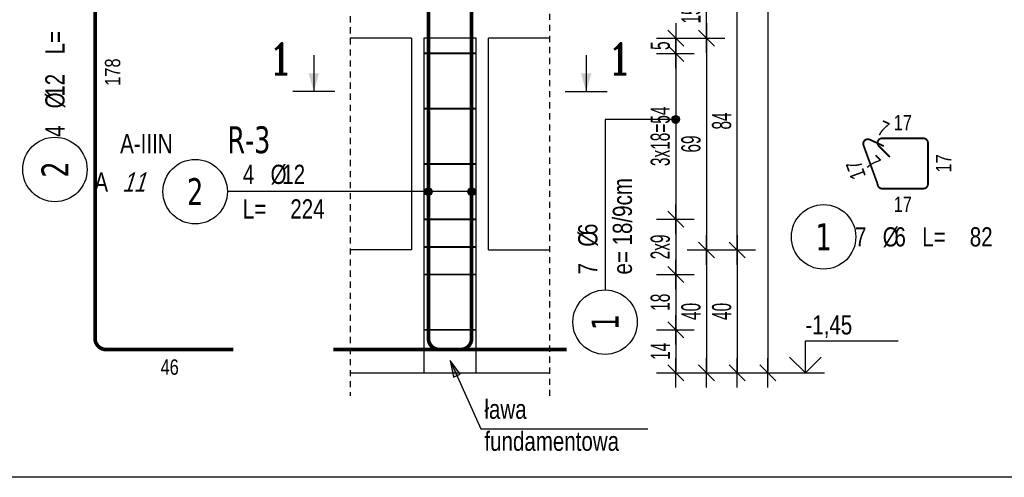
# Model space of a CAD drawing. Header units: millimetres. Extents: x 11988 to 14650, y -1596 to 604.
# Tile 7 of 38: x 12641 to 12962, y -982 to -833. Entities that reach past the tile are written whole.
import ezdxf
from ezdxf.enums import TextEntityAlignment as Align

# ---------------------------------------------------------------- set-up
doc = ezdxf.new("R2010")
doc.units = ezdxf.units.MM
doc.header["$LTSCALE"] = 10
doc.linetypes.add('MP', pattern=[0.36, 0.2, -0.16])
for name, color, linetype in [('BA_txg', 3, 'Continuous'), ('BA_wic', 1, 'Continuous'), ('BA_wis', 2, 'Continuous'), ('BA_wym', 1, 'Continuous'), ('BZ_kot', 7, 'Continuous'), ('BZ_odn', 1, 'Continuous'), ('BZ_opi1', 7, 'Continuous'), ('BZ_opi2', 4, 'Continuous'), ('BZ_opi3', 30, 'Continuous'), ('BZ_opi4', 53, 'Continuous'), ('BZ_P_roz', 11, 'Continuous'), ('BZ_P_wid', 3, 'Continuous'), ('BZ_P_wyc', 134, 'Continuous'), ('BZ_txs', 2, 'Continuous'), ('BZ_wym', 1, 'Continuous')]:
    doc.layers.add(name, color=color, linetype=linetype)
for name, color, linetype, plot in [('BZ_obroz', 137, 'Continuous', False), ('BZ_obw', 230, 'Continuous', False), ('BZ_pom', 6, 'Continuous', False)]:
    doc.layers.add(name, color=color, linetype=linetype, plot=plot)
doc.styles.add('BIKTBG', font='tahoma.ttf', dxfattribs={"width": 0.85})
doc.styles.add('BIKTC', font='bikromsw.shx', dxfattribs={"width": 0.85})
doc.styles.add('BIKTS', font='bikromsw.shx', dxfattribs={"width": 0.8})
doc.styles.add('BIKWYM', font='bikromsw.shx', dxfattribs={"width": 0.6})
doc.styles.add('ROMANC', font='ROMANC.SHX')
doc.dimstyles.new('BA_KR_25_cm', dxfattribs={"dimscale": 0.25, "dimtxt": 25, "dimasz": 1.666667, "dimexe": 24, "dimexo": 0, "dimgap": 0, "dimtad": 0, "dimdec": 1, "dimrnd": 0.5, "dimzin": 9, "dimdsep": 46, "dimtxsty": 'BIKWYM', "dimblk": 'WYM-KR', "dimcen": 0, "dimdle": 20, "dimclrd": 256, "dimclre": 256, "dimclrt": 2, "dimadec": 0, "dimazin": 0, "dimtfac": 0.033333, "dimtdec": 1, "dimtmove": 0, "dimatfit": 3, "dimldrblk": 'WYM-KR', "dimfxl": 25, "dimfxlon": 1, "dimtvp": 0.8, "dimtolj": 1, "dimarcsym": 0})
doc.dimstyles.new('BZ_KP_25_cm', dxfattribs={"dimscale": 0.25, "dimtxt": 25, "dimasz": 1.666667, "dimexe": 24, "dimexo": 0, "dimgap": 0, "dimtad": 0, "dimdec": 1, "dimrnd": 0.5, "dimzin": 9, "dimdsep": 46, "dimtxsty": 'BIKWYM', "dimblk": 'WYM-KR', "dimblk1": 'WYM-KP', "dimblk2": 'WYM-KP', "dimsah": 1, "dimcen": 0, "dimdle": 20, "dimclrd": 256, "dimclre": 256, "dimclrt": 7, "dimadec": 0, "dimazin": 0, "dimtfac": 0.033333, "dimtdec": 1, "dimtmove": 0, "dimatfit": 3, "dimldrblk": 'WYM-KP', "dimfxl": 1, "dimtvp": 0.8, "dimtolj": 1, "dimarcsym": 0})
doc.dimstyles.new('BZ_ST_25_cm', dxfattribs={"dimscale": 0.25, "dimtxt": 25, "dimasz": 1.666667, "dimexe": 24, "dimexo": 0, "dimgap": 0, "dimtad": 0, "dimdec": 1, "dimrnd": 0.5, "dimdsep": 46, "dimtxsty": 'BIKWYM', "dimblk": 'WYM-ST', "dimcen": 0, "dimdle": 20, "dimclrd": 256, "dimclre": 256, "dimclrt": 7, "dimadec": 0, "dimazin": 0, "dimtfac": 0.033333, "dimtdec": 1, "dimtix": 1, "dimtmove": 2, "dimatfit": 3, "dimldrblk": 'WYM-ST', "dimfxl": 1, "dimtvp": 0.8, "dimtolj": 1, "dimtzin": 0, "dimarcsym": 0})

# ---------------------------------------------------------------- blocks, each defined once
blk = doc.blocks.new('ST2')
blk.add_line((13.77, 0), (0, 0))
blk.add_solid([(6.84, -1.95), (6.84, 1.95), (0, 0)])
blk = doc.blocks.new('eprzh')
blk.add_line((-47.9, 0), (47.9, 0))
at = {"xscale": 6, "yscale": 6, "zscale": 6, "rotation": 90}
blk.add_blockref('ST2', (0, 0), dxfattribs=at)
at = {"style": 'ROMANC'}
blk.add_attdef('PRZ', text='', height=70, dxfattribs=at).set_placement((76, 39.4), align=Align.CENTER)
blk = doc.blocks.new('WYM-ST')
blk.add_hatch(color=256).paths.add_polyline_path([(-13, 2.88), (0, 0), (-13, -2.88)])
blk.add_lwpolyline([(0, 0), (-13, 2.88), (-13, -2.88), (0, 0)])
blk = doc.blocks.new('WYM-KP')
blk.add_hatch(color=256).paths.add_polyline_path([(3, 0, 1), (-3, 0, 1)])
blk.add_circle((0, 0), 3)
blk = doc.blocks.new('WYM-KR')
at = {"linetype": 'ByBlock'}
blk.add_line((11.52, 0), (-11.52, 0), dxfattribs=at)
at = {"color": 7, "linetype": 'ByBlock'}
blk.add_line((6.24, 6.24), (-6.24, -6.24), dxfattribs=at)
blk = doc.blocks.new('bik_BlkOpPret', base_point=(608.5, -87.83))
at = {"layer": 'BZ_opi1', "style": 'BIKTS', "width": 0.8}
for tag, p in [('SZTUK', (567.31, -85.33)), ('PRZEDR_FI', (581.12, -85.33)), ('PRZEKROJ', (584.93, -85.33)), ('PRZEDR_L', (567.31, -96.58)), ('DLUGOSC', (582.78, -96.58)), ('UWAGA', (567.31, -105.33))]:
    blk.add_attdef(tag, p, '', height=6.25, dxfattribs=at)
at = {"layer": 'BZ_opi2', "style": 'BIKTBG', "width": 0.8}
blk.add_attdef('NUMER', text='', height=8.75, dxfattribs=at).set_placement((551.81, -87.83), align=Align.MIDDLE_CENTER)
at = {"layer": 'BZ_pom', "width": 0.8}
for tag, p, height, style in [('POZYCJA', (562.31, -75.33), 8.75, 'BIKTBG'), ('GATUNEK', (526.97, -75.33), 6.25, 'BIKTS'), ('METODA_L', (520.17, -87.83), 6.25, 'BIKTS'), ('EURO_KOD', (529.45, -87.83), 6.25, 'BIKTS')]:
    blk.add_attdef(tag, p, '', height=height, dxfattribs=dict(at, style=style))
at = {"layer": 'BZ_wym', "width": 0.8}
for tag, p, height, style, flags in [('PRZEDR_NR', (567.31, -114.71), 8.75, 'BIKTBG', 1), ('PRZEDR_SZT', (567.31, -124.08), 6.25, 'BIKTS', 1), ('TYP_PRETA', (567.31, -133.46), 6.25, 'BIKTS', 3), ('EURO_KOD_SEGMENTY', (580.88, -142.83), 6.25, 'BIKTS', 3), ('HAK_1', (567.31, -152.21), 6.25, 'BIKTS', 3), ('HAK_2', (567.31, -161.58), 6.25, 'BIKTS', 3), ('ID', (567.31, -170.96), 6.25, 'BIKTS', 3), ('ID_C', (567.31, -180.33), 6.25, 'BIKTS', 3), ('b_atr_0', (567.31, -189.71), 6.25, 'BIKTS', 3)]:
    blk.add_attdef(tag, p, '', height=height, dxfattribs=dict(at, style=style, flags=flags))
blk = doc.blocks.new('*D146')
at = {"layer": 'BA_wym', "lineweight": -2}
for p, q in [((12848.67, -934.34), (12860.92, -934.34)), ((12854.92, -934.76), (12854.92, -947.92)), ((12848.67, -948.34), (12860.92, -948.34))]:
    blk.add_line(p, q, dxfattribs=at)
at = {"layer": 'Defpoints', "color": 0}
for p in [(12789.92, -934.34), (12813.92, -948.34), (12854.92, -948.34)]:
    blk.add_point(p, dxfattribs=at)
at = {"layer": 'BA_wym', "lineweight": -2, "xscale": 0.4166666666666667, "yscale": 0.4166666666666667, "zscale": 0.4166666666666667}
for p, rotation in [((12854.92, -934.34), 90), ((12854.92, -948.34), 270)]:
    blk.add_blockref('WYM-KR', p, dxfattribs=dict(at, rotation=rotation))
at = {"layer": 'BA_wym', "color": 2, "insert": (12849.92, -941.34), "char_height": 6.25, "attachment_point": 5, "rotation": 90, "style": 'BIKWYM'}
blk.add_mtext('\\A1;14', dxfattribs=at)
blk = doc.blocks.new('*D147')
at = {"layer": 'BA_wym', "lineweight": -2}
for p, q in [((12848.67, -844.34), (12860.92, -844.34)), ((12854.92, -844.76), (12854.92, -897.92)), ((12848.67, -898.34), (12860.92, -898.34))]:
    blk.add_line(p, q, dxfattribs=at)
at = {"layer": 'Defpoints', "color": 0}
for p in [(12789.92, -844.34), (12789.92, -898.34), (12854.92, -898.34)]:
    blk.add_point(p, dxfattribs=at)
at = {"layer": 'BA_wym', "lineweight": -2, "xscale": 0.4166666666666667, "yscale": 0.4166666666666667, "zscale": 0.4166666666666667}
for p, rotation in [((12854.92, -844.34), 90), ((12854.92, -898.34), 270)]:
    blk.add_blockref('WYM-KR', p, dxfattribs=dict(at, rotation=rotation))
at = {"layer": 'BA_wym', "color": 2, "insert": (12849.92, -871.34), "char_height": 6.25, "attachment_point": 5, "rotation": 90, "style": 'BIKWYM'}
blk.add_mtext('\\A1;3x18=54', dxfattribs=at)
blk = doc.blocks.new('*D148')
at = {"layer": 'BA_wym', "lineweight": -2}
for p, q in [((12848.67, -839.34), (12860.92, -839.34)), ((12854.92, -843.92), (12854.92, -839.76)), ((12848.67, -844.34), (12860.92, -844.34))]:
    blk.add_line(p, q, dxfattribs=at)
at = {"layer": 'Defpoints', "color": 0}
for p in [(12813.92, -839.34), (12854.92, -839.34), (12789.92, -844.34)]:
    blk.add_point(p, dxfattribs=at)
at = {"layer": 'BA_wym', "lineweight": -2, "xscale": 0.4166666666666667, "yscale": 0.4166666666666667, "zscale": 0.4166666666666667}
for p, rotation in [((12854.92, -839.34), 90), ((12854.92, -844.34), 270)]:
    blk.add_blockref('WYM-KR', p, dxfattribs=dict(at, rotation=rotation))
at = {"layer": 'BA_wym', "color": 2, "insert": (12849.92, -841.84), "char_height": 6.25, "attachment_point": 5, "rotation": 90, "style": 'BIKWYM'}
blk.add_mtext('\\A1;5', dxfattribs=at)
blk = doc.blocks.new('bik_BlkOpPretU', base_point=(1570.94, 615.52))
at = {"layer": 'BZ_opi2', "style": 'BIKTBG', "width": 0.8}
blk.add_attdef('NUMER', text='', height=8.75, dxfattribs=at).set_placement((1514.25, 615.52), align=Align.MIDDLE_CENTER)
at = {"layer": 'BZ_opi4', "style": 'BIKTS', "width": 0.8}
for tag, p in [('SZTUK', (1529.75, 618.02)), ('PRZEDR_FI', (1538.8, 618.02)), ('PRZEKROJ', (1542.61, 618.02)), ('PRZEDR_L', (1529.75, 606.77)), ('DLUGOSC', (1545.23, 606.77)), ('UWAGA', (1529.75, 598.02))]:
    blk.add_attdef(tag, p, '', height=6.25, dxfattribs=at)
at = {"layer": 'BZ_pom', "width": 0.8}
for tag, p, height, style in [('POZYCJA', (1524.75, 628.02), 8.75, 'BIKTBG'), ('GATUNEK', (1483.8, 628.02), 6.25, 'BIKTS'), ('METODA_L', (1489.99, 615.52), 6.25, 'BIKTS')]:
    blk.add_attdef(tag, p, '', height=height, dxfattribs=dict(at, style=style))
at = {"layer": 'BZ_wym', "width": 0.8}
for tag, p, height, style, flags in [('PRZEDR_NR', (1529.75, 588.65), 8.75, 'BIKTBG', 1), ('PRZEDR_SZT', (1529.75, 579.27), 6.25, 'BIKTS', 1), ('TYP_PRETA', (1529.75, 569.9), 6.25, 'BIKTS', 3), ('EURO_KOD', (1529.75, 560.52), 6.25, 'BIKTS', 3), ('EURO_KOD_SEGMENTY', (1544.75, 560.52), 6.25, 'BIKTS', 3), ('HAK_1', (1529.75, 551.15), 6.25, 'BIKTS', 3), ('HAK_2', (1529.75, 541.77), 6.25, 'BIKTS', 3), ('ID', (1529.75, 532.4), 6.25, 'BIKTS', 3), ('ID_C', (1529.75, 523.02), 6.25, 'BIKTS', 3), ('b_atr_0', (1529.75, 513.65), 6.25, 'BIKTS', 3)]:
    blk.add_attdef(tag, p, '', height=height, dxfattribs=dict(at, style=style, flags=flags))
blk = doc.blocks.new('*D169')
at = {"layer": 'BA_wym', "lineweight": -2}
for p, q in [((12858.67, -908.34), (12870.92, -908.34)), ((12864.92, -908.76), (12864.92, -947.92)), ((12858.67, -948.34), (12870.92, -948.34))]:
    blk.add_line(p, q, dxfattribs=at)
at = {"layer": 'Defpoints', "color": 0}
for p in [(12813.92, -908.34), (12813.92, -948.34), (12864.92, -948.34)]:
    blk.add_point(p, dxfattribs=at)
at = {"layer": 'BA_wym', "lineweight": -2, "xscale": 0.4166666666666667, "yscale": 0.4166666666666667, "zscale": 0.4166666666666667}
for p, rotation in [((12864.92, -908.34), 90), ((12864.92, -948.34), 270)]:
    blk.add_blockref('WYM-KR', p, dxfattribs=dict(at, rotation=rotation))
at = {"layer": 'BA_wym', "color": 2, "insert": (12859.92, -928.34), "char_height": 6.25, "attachment_point": 5, "rotation": 90, "style": 'BIKWYM'}
blk.add_mtext('\\A1;40', dxfattribs=at)
blk = doc.blocks.new('*D170')
at = {"layer": 'BA_wym', "lineweight": -2}
for p, q in [((12858.67, -839.34), (12870.92, -839.34)), ((12864.92, -839.76), (12864.92, -907.92)), ((12858.67, -908.34), (12870.92, -908.34))]:
    blk.add_line(p, q, dxfattribs=at)
at = {"layer": 'Defpoints', "color": 0}
for p in [(12813.92, -839.34), (12813.92, -908.34), (12864.92, -908.34)]:
    blk.add_point(p, dxfattribs=at)
at = {"layer": 'BA_wym', "lineweight": -2, "xscale": 0.4166666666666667, "yscale": 0.4166666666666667, "zscale": 0.4166666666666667}
for p, rotation in [((12864.92, -839.34), 90), ((12864.92, -908.34), 270)]:
    blk.add_blockref('WYM-KR', p, dxfattribs=dict(at, rotation=rotation))
at = {"layer": 'BA_wym', "color": 2, "insert": (12859.92, -873.84), "char_height": 6.25, "attachment_point": 5, "rotation": 90, "style": 'BIKWYM'}
blk.add_mtext('\\A1;69', dxfattribs=at)
blk = doc.blocks.new('*D171')
at = {"layer": 'BA_wym', "lineweight": -2}
for p, q in [((12858.67, -824.34), (12870.92, -824.34)), ((12864.92, -838.92), (12864.92, -824.76)), ((12858.67, -839.34), (12870.92, -839.34))]:
    blk.add_line(p, q, dxfattribs=at)
at = {"layer": 'Defpoints', "color": 0}
for p in [(12813.92, -824.34), (12864.92, -824.34), (12813.92, -839.34)]:
    blk.add_point(p, dxfattribs=at)
at = {"layer": 'BA_wym', "lineweight": -2, "xscale": 0.4166666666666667, "yscale": 0.4166666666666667, "zscale": 0.4166666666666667}
for p, rotation in [((12864.92, -824.34), 90), ((12864.92, -839.34), 270)]:
    blk.add_blockref('WYM-KR', p, dxfattribs=dict(at, rotation=rotation))
at = {"layer": 'BA_wym', "color": 2, "insert": (12859.92, -831.84), "char_height": 6.25, "attachment_point": 5, "rotation": 90, "style": 'BIKWYM'}
blk.add_mtext('\\A1;15', dxfattribs=at)
blk = doc.blocks.new('*D184')
at = {"layer": 'BA_wym', "lineweight": -2}
for p, q in [((12868.67, -908.34), (12880.92, -908.34)), ((12874.92, -908.76), (12874.92, -947.92)), ((12868.67, -948.34), (12880.92, -948.34))]:
    blk.add_line(p, q, dxfattribs=at)
at = {"layer": 'Defpoints', "color": 0}
for p in [(12813.92, -908.34), (12813.92, -948.34), (12874.92, -948.34)]:
    blk.add_point(p, dxfattribs=at)
at = {"layer": 'BA_wym', "lineweight": -2, "xscale": 0.4166666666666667, "yscale": 0.4166666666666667, "zscale": 0.4166666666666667}
for p, rotation in [((12874.92, -908.34), 90), ((12874.92, -948.34), 270)]:
    blk.add_blockref('WYM-KR', p, dxfattribs=dict(at, rotation=rotation))
at = {"layer": 'BA_wym', "color": 2, "insert": (12869.92, -928.34), "char_height": 6.25, "attachment_point": 5, "rotation": 90, "style": 'BIKWYM'}
blk.add_mtext('\\A1;40', dxfattribs=at)
blk = doc.blocks.new('*D185')
at = {"layer": 'BA_wym', "lineweight": -2}
for p, q in [((12868.67, -824.34), (12880.92, -824.34)), ((12874.92, -907.92), (12874.92, -824.76)), ((12868.67, -908.34), (12880.92, -908.34))]:
    blk.add_line(p, q, dxfattribs=at)
at = {"layer": 'Defpoints', "color": 0}
for p in [(12813.92, -824.34), (12874.92, -824.34), (12813.92, -908.34)]:
    blk.add_point(p, dxfattribs=at)
at = {"layer": 'BA_wym', "lineweight": -2, "xscale": 0.4166666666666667, "yscale": 0.4166666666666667, "zscale": 0.4166666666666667}
for p, rotation in [((12874.92, -824.34), 90), ((12874.92, -908.34), 270)]:
    blk.add_blockref('WYM-KR', p, dxfattribs=dict(at, rotation=rotation))
at = {"layer": 'BA_wym', "color": 2, "insert": (12869.92, -866.34), "char_height": 6.25, "attachment_point": 5, "rotation": 90, "style": 'BIKWYM'}
blk.add_mtext('\\A1;84', dxfattribs=at)
blk = doc.blocks.new('*D190')
at = {"layer": 'BA_wym', "lineweight": -2}
for p, q in [((12878.67, 470.66), (12890.92, 470.66)), ((12884.92, 470.24), (12884.92, -947.92)), ((12878.67, -948.34), (12890.92, -948.34))]:
    blk.add_line(p, q, dxfattribs=at)
at = {"layer": 'Defpoints', "color": 0}
for p in [(12813.92, 470.66), (12813.92, -948.34), (12884.92, -948.34)]:
    blk.add_point(p, dxfattribs=at)
at = {"layer": 'BA_wym', "lineweight": -2, "xscale": 0.4166666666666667, "yscale": 0.4166666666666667, "zscale": 0.4166666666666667}
for p, rotation in [((12884.92, 470.66), 90), ((12884.92, -948.34), 270)]:
    blk.add_blockref('WYM-KR', p, dxfattribs=dict(at, rotation=rotation))
at = {"layer": 'BA_wym', "color": 2, "insert": (12879.92, -238.84), "char_height": 6.25, "attachment_point": 5, "rotation": 90, "style": 'BIKWYM'}
blk.add_mtext('\\A1;1419', dxfattribs=at)
blk = doc.blocks.new('*U29')
for p, q in [((0, 4.17), (12.08, 4.17)), ((0, 0), (0, 4.17))]:
    blk.add_line(p, q)
at = {"color": 1}
blk.add_line((-2.5, 0), (2.5, 0), dxfattribs=at)
blk.add_lwpolyline([(-2.06, 2.06), (0, 0), (2.06, 2.06)])
at = {"style": 'BIKTS', "width": 0.8}
blk.add_attdef('POZIOM', text='', height=2.5, dxfattribs=at).set_placement((0, 6.25), align=Align.MIDDLE_LEFT)
blk = doc.blocks.new('bik_BlkOpPretW', base_point=(917.65, 307.46))
at = {"layer": 'BZ_opi2', "style": 'BIKTBG', "width": 0.8}
blk.add_attdef('NUMER', text='', height=8.75, dxfattribs=at).set_placement((933.15, 307.46), align=Align.MIDDLE_CENTER)
at = {"layer": 'BZ_opi4', "style": 'BIKTS', "width": 0.8}
for tag, p in [('SZTUK', (943.38, 304.33)), ('PRZEDR_FI', (952.43, 304.33)), ('PRZEKROJ', (956.24, 304.33)), ('PRZEDR_L', (970.04, 304.33)), ('DLUGOSC', (985.52, 304.33))]:
    blk.add_attdef(tag, p, '', height=6.25, dxfattribs=at)
at = {"layer": 'BZ_pom', "width": 0.8}
for tag, p, height, style, flags in [('POZYCJA', (943.38, 294.96), 8.75, 'BIKTBG', 3), ('GATUNEK', (943.38, 285.58), 6.25, 'BIKTS', 1), ('METODA_L', (943.38, 266.83), 6.25, 'BIKTS', 3)]:
    blk.add_attdef(tag, p, '', height=height, dxfattribs=dict(at, style=style, flags=flags))
at = {"layer": 'BZ_wym', "width": 0.8}
for tag, p, height, style, flags in [('UWAGA', (943.38, 276.21), 6.25, 'BIKTS', 1), ('TYP_PRETA', (943.38, 257.46), 6.25, 'BIKTS', 3), ('PRZEDR_NR', (943.38, 248.08), 8.75, 'BIKTBG', 1), ('PRZEDR_SZT', (943.38, 238.71), 6.25, 'BIKTS', 1), ('EURO_KOD', (943.38, 229.33), 6.25, 'BIKTS', 3), ('EURO_KOD_SEGMENTY', (956.95, 229.33), 6.25, 'BIKTS', 3), ('HAK_1', (943.38, 219.96), 6.25, 'BIKTS', 3), ('HAK_2', (943.38, 210.58), 6.25, 'BIKTS', 3), ('ID', (943.38, 201.21), 6.25, 'BIKTS', 3), ('ID_C', (943.38, 191.83), 6.25, 'BIKTS', 3), ('b_atr_0', (943.38, 182.46), 6.25, 'BIKTS', 3)]:
    blk.add_attdef(tag, p, '', height=height, dxfattribs=dict(at, style=style, flags=flags))
blk = doc.blocks.new('*D192')
at = {"layer": 'BA_wym', "lineweight": -2}
for p, q in [((12848.67, -898.34), (12860.92, -898.34)), ((12854.92, -898.76), (12854.92, -915.92)), ((12848.67, -916.34), (12860.92, -916.34))]:
    blk.add_line(p, q, dxfattribs=at)
at = {"layer": 'Defpoints', "color": 0}
for p in [(12789.92, -898.34), (12789.92, -916.34), (12854.92, -916.34)]:
    blk.add_point(p, dxfattribs=at)
at = {"layer": 'BA_wym', "lineweight": -2, "xscale": 0.4166666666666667, "yscale": 0.4166666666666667, "zscale": 0.4166666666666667}
for p, rotation in [((12854.92, -898.34), 90), ((12854.92, -916.34), 270)]:
    blk.add_blockref('WYM-KR', p, dxfattribs=dict(at, rotation=rotation))
at = {"layer": 'BA_wym', "color": 2, "insert": (12849.92, -907.34), "char_height": 6.25, "attachment_point": 5, "rotation": 90, "style": 'BIKWYM'}
blk.add_mtext('\\A1;2x9', dxfattribs=at)
blk = doc.blocks.new('*D193')
at = {"layer": 'BA_wym', "lineweight": -2}
for p, q in [((12848.67, -916.34), (12860.92, -916.34)), ((12854.92, -916.76), (12854.92, -933.92)), ((12848.67, -934.34), (12860.92, -934.34))]:
    blk.add_line(p, q, dxfattribs=at)
at = {"layer": 'Defpoints', "color": 0}
for p in [(12789.92, -916.34), (12789.92, -934.34), (12854.92, -934.34)]:
    blk.add_point(p, dxfattribs=at)
at = {"layer": 'BA_wym', "lineweight": -2, "xscale": 0.4166666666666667, "yscale": 0.4166666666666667, "zscale": 0.4166666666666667}
for p, rotation in [((12854.92, -916.34), 90), ((12854.92, -934.34), 270)]:
    blk.add_blockref('WYM-KR', p, dxfattribs=dict(at, rotation=rotation))
at = {"layer": 'BA_wym', "color": 2, "insert": (12849.92, -925.34), "char_height": 6.25, "attachment_point": 5, "rotation": 90, "style": 'BIKWYM'}
blk.add_mtext('\\A1;18', dxfattribs=at)

msp = doc.modelspace()

# ---------------------------------------------------------------- linework, layer by layer
at = {"layer": 'BA_wic', "linetype": 'MP'}
for points in [[(12748.92, 478.16), (12748.92, -955.84)], [(12813.92, -955.84), (12813.92, 478.16)]]:
    msp.add_lwpolyline(points, dxfattribs=at)
at = {"layer": 'BA_wis'}
for points in [[(12768.92, -839.34), (12748.92, -839.34)], [(12768.92, -839.34), (12768.92, -908.34)], [(12793.92, -908.34), (12793.92, -839.34)], [(12813.92, -839.34), (12793.92, -839.34)], [(12768.92, -908.34), (12748.92, -908.34)], [(12793.92, -908.34), (12813.92, -908.34)], [(12748.92, -948.34), (12813.92, -948.34)]]:
    msp.add_lwpolyline(points, dxfattribs=at)
at = {"layer": 'BZ_obroz'}
msp.add_lwpolyline([(12772.92, -948.34), (12789.92, -948.34), (12789.92, -839.34), (12772.92, -839.34)], close=True, dxfattribs=at)
at = {"layer": 'BZ_obw'}
msp.add_lwpolyline([(11988.13, 603.77), (13989.08, 603.77), (13989.08, -982.33), (11988.13, -982.33)], close=True, dxfattribs=at)
at = {"layer": 'BZ_odn', "color": 252}
for centre in [(12652.73, -882.12), (12903.09, -904.07), (12831.92, -931.83)]:
    msp.add_circle(centre, 10.5, dxfattribs=at)
at = {"layer": 'BZ_odn'}
msp.add_circle((12698.42, -889.34), 10.5, dxfattribs=at)
at = {"layer": 'BZ_P_roz', "const_width": 0.6}
for points in [[(12772.92, -844.34), (12789.92, -844.34)], [(12772.92, -862.34), (12789.92, -862.34)], [(12772.92, -880.34), (12789.92, -880.34)], [(12772.92, -898.34), (12789.92, -898.34)], [(12772.92, -907.34), (12789.92, -907.34)], [(12772.92, -916.34), (12789.92, -916.34)], [(12772.92, -934.34), (12789.92, -934.34)]]:
    msp.add_lwpolyline(points, dxfattribs=at)
at = {"layer": 'BZ_P_wid', "const_width": 1.2}
for points in [[(12788.46, -763.74), (12788.46, -937.14, -0.414214), (12784.86, -940.74), (12743.46, -940.74)], [(12774.38, -763.74), (12774.38, -937.14, 0.414214), (12777.98, -940.74), (12819.38, -940.74)]]:
    msp.add_lwpolyline(points, format="xyb", dxfattribs=at)
at = {"layer": 'BZ_P_wyc', "linetype": 'Continuous'}
for points, const_width in [([(12665.8, -763.74), (12665.8, -937.14, 0.414214), (12669.4, -940.74), (12710.8, -940.74)], 1.2), ([(12922.67, -874.52), (12918.14, -872.41, 0.668179), (12916.1, -874.28), (12920.68, -886.87, 0.414214), (12922.18, -888.37), (12935.58, -888.37, 0.414214), (12937.08, -886.87), (12937.08, -873.47, 0.414214), (12935.58, -871.97), (12922.18, -871.97, 0.668179), (12921.12, -874.53), (12924.65, -878.07)], 0.6)]:
    msp.add_lwpolyline(points, format="xyb", dxfattribs=dict(at, const_width=const_width))

# ---------------------------------------------------------------- block references
ref = msp.add_blockref('bik_BlkOpPretW', (12652.73, -897.62), dxfattribs=dict(rotation=90))
ref.add_attrib('NUMER', '2', dxfattribs={"layer": 'BZ_opi2', "height": 8.75, "rotation": 90, "style": 'BIKTBG', "width": 0.8}).set_placement((12652.73, -882.12), align=Align.MIDDLE_CENTER)
ref.add_attrib('SZTUK', '4', (12655.86, -871.54), dxfattribs={"layer": 'BZ_opi4', "height": 6.25, "rotation": 90, "style": 'BIKTS', "width": 0.8})
ref.add_attrib('PRZEKROJ', '12', (12655.86, -858.45), dxfattribs={"layer": 'BZ_opi4', "height": 6.25, "rotation": 90, "style": 'BIKTS', "width": 0.8})
ref.add_attrib('DLUGOSC', '224', (12655.86, -829.16), dxfattribs={"layer": 'BZ_opi4', "height": 6.25, "rotation": 90, "style": 'BIKTS', "width": 0.8})
ref.add_attrib('PRZEDR_FI', '%%c', (12655.86, -862.25), dxfattribs={"layer": 'BZ_opi4', "height": 6.25, "rotation": 90, "style": 'BIKTS', "width": 0.8})
ref.add_attrib('PRZEDR_L', 'L=', (12655.86, -844.64), dxfattribs={"layer": 'BZ_opi4', "height": 6.25, "rotation": 90, "style": 'BIKTS', "width": 0.8})
ref = msp.add_blockref('bik_BlkOpPret', (12752.73, -889.34))
ref.add_attrib('NUMER', '2', dxfattribs={"layer": 'BZ_opi2', "height": 8.75, "style": 'BIKTBG', "width": 0.8}).set_placement((12698.42, -889.34), align=Align.MIDDLE_CENTER)
ref.add_attrib('POZYCJA', 'R-3', (12708.92, -876.84), dxfattribs={"layer": 'BZ_pom', "height": 8.75, "style": 'BIKTBG', "width": 0.8})
ref.add_attrib('SZTUK', '4', (12713.92, -886.84), dxfattribs={"layer": 'BZ_opi1', "height": 6.25, "style": 'BIKTS', "width": 0.8})
ref.add_attrib('GATUNEK', 'A-IIIN', (12673.97, -876.84), dxfattribs={"layer": 'BZ_pom', "height": 6.25, "style": 'BIKTS', "width": 0.8})
ref.add_attrib('PRZEKROJ', '12', (12726.78, -886.84), dxfattribs={"layer": 'BZ_opi1', "height": 6.25, "style": 'BIKTS', "width": 0.8})
ref.add_attrib('DLUGOSC', '224', (12729.4, -898.09), dxfattribs={"layer": 'BZ_opi1', "height": 6.25, "style": 'BIKTS', "width": 0.8})
ref.add_attrib('METODA_L', 'A', (12665.59, -889.34), dxfattribs={"layer": 'BZ_pom', "height": 6.25, "style": 'BIKTS', "width": 0.8})
ref.add_attrib('PRZEDR_FI', '%%c', (12722.97, -886.84), dxfattribs={"layer": 'BZ_opi1', "height": 6.25, "style": 'BIKTS', "width": 0.8})
ref.add_attrib('PRZEDR_L', 'L=', (12713.92, -898.09), dxfattribs={"layer": 'BZ_opi1', "height": 6.25, "style": 'BIKTS', "width": 0.8})
ref.add_attrib('EURO_KOD', '11', (12674.63, -889.34), dxfattribs={"layer": 'BZ_pom', "height": 6.25, "style": 'BIKTS', "oblique": 18, "width": 0.8})
ref = msp.add_blockref('bik_BlkOpPretU', (12831.92, -865.85), dxfattribs=dict(rotation=90))
ref.add_attrib('NUMER', '1', dxfattribs={"layer": 'BZ_opi2', "height": 8.75, "rotation": 90, "style": 'BIKTBG', "width": 0.8}).set_placement((12831.92, -931.83), align=Align.MIDDLE_CENTER)
ref.add_attrib('SZTUK', '7', (12829.42, -916.33), dxfattribs={"layer": 'BZ_opi4', "height": 6.25, "rotation": 90, "style": 'BIKTS', "width": 0.8})
ref.add_attrib('PRZEKROJ', '6', (12829.42, -903.47), dxfattribs={"layer": 'BZ_opi4', "height": 6.25, "rotation": 90, "style": 'BIKTS', "width": 0.8})
ref.add_attrib('UWAGA', 'e= 18/9cm', (12840.67, -916.33), dxfattribs={"layer": 'BZ_opi4', "height": 6.25, "rotation": 90, "style": 'BIKTS', "width": 0.8})
ref.add_attrib('PRZEDR_FI', '%%c', (12829.42, -907.28), dxfattribs={"layer": 'BZ_opi4', "height": 6.25, "rotation": 90, "style": 'BIKTS', "width": 0.8})
ref = msp.add_blockref('bik_BlkOpPretW', (12887.59, -904.07))
ref.add_attrib('NUMER', '1', dxfattribs={"layer": 'BZ_opi2', "height": 8.75, "style": 'BIKTBG', "width": 0.8}).set_placement((12903.09, -904.07), align=Align.MIDDLE_CENTER)
ref.add_attrib('SZTUK', '7', (12913.32, -907.19), dxfattribs={"layer": 'BZ_opi4', "height": 6.25, "style": 'BIKTS', "width": 0.8})
ref.add_attrib('PRZEKROJ', '6', (12926.17, -907.19), dxfattribs={"layer": 'BZ_opi4', "height": 6.25, "style": 'BIKTS', "width": 0.8})
ref.add_attrib('DLUGOSC', '82', (12950.7, -907.19), dxfattribs={"layer": 'BZ_opi4', "height": 6.25, "style": 'BIKTS', "width": 0.8})
ref.add_attrib('PRZEDR_FI', '%%c', (12922.36, -907.19), dxfattribs={"layer": 'BZ_opi4', "height": 6.25, "style": 'BIKTS', "width": 0.8})
ref.add_attrib('PRZEDR_L', 'L=', (12935.22, -907.19), dxfattribs={"layer": 'BZ_opi4', "height": 6.25, "style": 'BIKTS', "width": 0.8})
at = {"layer": 'BA_txg'}
ref = msp.add_blockref('eprzh', (12737.07, -856.75), dxfattribs=dict(at, xscale=-0.142857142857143, yscale=0.1428571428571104, zscale=0.142857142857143))
ref.add_attrib('PRZ', '1', dxfattribs={"layer": '0', "height": 10, "style": 'ROMANC'}).set_placement((12726.22, -851.12), align=Align.CENTER)
at = {"layer": 'BA_txg', "xscale": 0.142857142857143, "yscale": 0.142857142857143, "zscale": 0.142857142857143}
msp.add_blockref('eprzh', (12825.77, -856.75), dxfattribs=at).add_auto_attribs({'PRZ': '1'})
at = {"layer": 'BZ_kot', "xscale": 2.5, "yscale": 2.5, "zscale": 2.5}
msp.add_blockref('*U29', (12897.17, -948.34), dxfattribs=at).add_auto_attribs({'POZIOM': '-1,45'})

# ---------------------------------------------------------------- texts
at = {"layer": 'BZ_opi3', "style": 'BIKTC', "width": 0.8}
for s, rotation, p in [('178', 90.0002, (12671.5, -850.44)), ('17', 359.9998, (12928.88, -866.87)), ('7', 334.9998, (12922.56, -868.84)), ('7', 315, (12919.28, -879.91)), ('17', 90, (12942.18, -880.17)), ('17', 109.9998, (12913.59, -882.32))]:
    msp.add_text(s, height=5, rotation=rotation, dxfattribs=at).set_placement(p, align=Align.MIDDLE_CENTER)
for s, p in [('17', (12928.88, -893.47)), ('46', (12690.1, -946.44))]:
    msp.add_text(s, height=5, dxfattribs=at).set_placement(p, align=Align.MIDDLE_CENTER)
at = {"layer": 'BZ_txs', "insert": (12792.62, -957.04), "char_height": 6.25, "width": 113.0116, "attachment_point": 1, "style": 'BIKTS'}
msp.add_mtext('ława\\Pfundamentowa', dxfattribs=at)

# ---------------------------------------------------------------- dimensions: what is measured, and where the dimension line sits
at = {"layer": 'BA_wym'}
for base, p1, p2, override, picture, middle in [((12884.92, -948.34), (12813.92, 470.66), (12813.92, -948.34), {"dimrnd": 1, "dimblk": 'WYM-KR', "dimatfit": 1}, '*D190', (12879.92, -238.84)), ((12864.92, -824.34), (12813.92, -839.34), (12813.92, -824.34), {"dimatfit": 1}, '*D171', (12859.92, -831.84)), ((12874.92, -824.34), (12813.92, -908.34), (12813.92, -824.34), {"dimatfit": 1}, '*D185', (12869.92, -866.34)), ((12854.92, -839.34), (12789.92, -844.34), (12813.92, -839.34), {"dimatfit": 1}, '*D148', (12849.92, -841.84)), ((12864.92, -908.34), (12813.92, -839.34), (12813.92, -908.34), {"dimatfit": 1}, '*D170', (12859.92, -873.84)), ((12864.92, -948.34), (12813.92, -908.34), (12813.92, -948.34), {"dimatfit": 1}, '*D169', (12859.92, -928.34)), ((12874.92, -948.34), (12813.92, -908.34), (12813.92, -948.34), {"dimatfit": 1}, '*D184', (12869.92, -928.34)), ((12854.92, -934.34), (12789.92, -916.34), (12789.92, -934.34), {"dimatfit": 1}, '*D193', (12849.92, -925.34)), ((12854.92, -948.34), (12789.92, -934.34), (12813.92, -948.34), {"dimatfit": 1}, '*D146', (12849.92, -941.34))]:
    dim = msp.add_linear_dim(base=base, p1=p1, p2=p2, angle=90, dimstyle='BA_KR_25_cm', override=override, dxfattribs=at)
    dim.commit()
    dim.dimension.update_dxf_attribs({"geometry": picture, "text_midpoint": middle})
dim = msp.add_linear_dim(base=(12854.92, -898.34), p1=(12789.92, -844.34), p2=(12789.92, -898.34), angle=90, text='3x18=<>', dimstyle='BA_KR_25_cm', override={"dimtxsty": 'BIKWYM', "dimatfit": 1}, dxfattribs=at)
dim.commit()
dim.dimension.update_dxf_attribs({"geometry": '*D147', "text_midpoint": (12849.92, -871.34)})
dim = msp.add_linear_dim(base=(12854.92, -916.34), p1=(12789.92, -898.34), p2=(12789.92, -916.34), angle=90, text='2x9', dimstyle='BA_KR_25_cm', override={"dimtxsty": 'BIKWYM', "dimatfit": 1}, dxfattribs=at)
dim.commit()
dim.dimension.update_dxf_attribs({"geometry": '*D192', "text_midpoint": (12854.92, -907.34), "dimtype": 160})

# ---------------------------------------------------------------- leaders
at = {"layer": 'BZ_odn', "color": 252}
msp.add_leader([(12854.92, -865.85), (12831.92, -865.85), (12831.92, -921.33)], dimstyle='BZ_KP_25_cm', override={"dimclrd": 252}, dxfattribs=at)
at = {"layer": 'BZ_odn'}
for points, dimstyle in [([(12774.38, -889.34), (12748.92, -889.34), (12708.92, -889.34)], 'BZ_KP_25_cm'), ([(12788.46, -889.34), (12748.92, -889.34), (12708.92, -889.34)], 'BZ_KP_25_cm'), ([(12781.42, -944.34), (12791.4, -966.53), (12845.83, -966.53)], 'BZ_ST_25_cm')]:
    msp.add_leader(points, dimstyle=dimstyle, dxfattribs=at)

doc.saveas('drawing.dxf')
